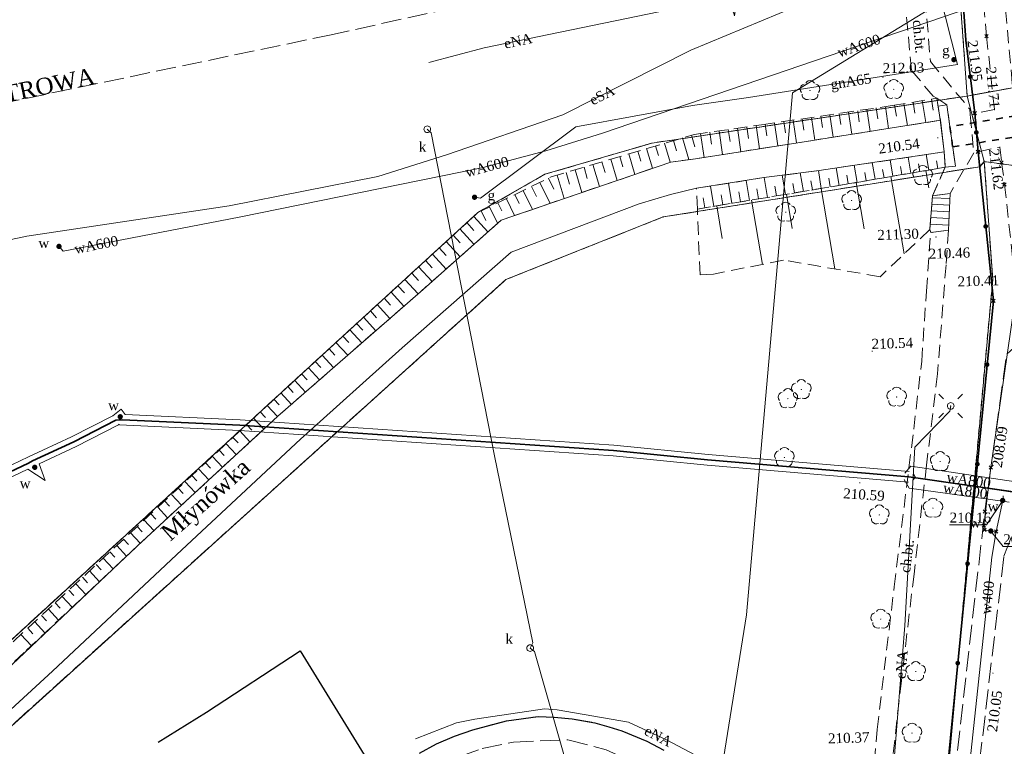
# Model space of a CAD drawing. Extents: x 7414218 to 7427513, y 5544630 to 5555035.
# Tile 16 of 46: x 7419374 to 7419448, y 5549587 to 5549642. Entities that reach past the tile are written whole.
import ezdxf
from ezdxf.enums import TextEntityAlignment as Align

# ---------------------------------------------------------------- set-up
doc = ezdxf.new("R2010")
doc.units = 0
for name, pattern in [('PRZER1-1', [1, 0.5, -0.5]), ('PRZER2-1', [1.5, 1, -0.5]), ('PRZER3-1', [2, 1.5, -0.5])]:
    doc.linetypes.add(name, pattern=pattern)
doc.layers.get('0').update_dxf_attribs({"linetype": 'CONTINUOUS'})
for name, color, linetype, lineweight in [('EGDE', 7, 'CONTINUOUS', 18), ('EGPG', 7, 'CONTINUOUS', 18), ('GOSRBG', 7, 'CONTINUOUS', 18), ('GUPPRZ_O', 7, 'CONTINUOUS', 18), ('OTKC', 7, 'CONTINUOUS', 18), ('OTKC_O', 7, 'CONTINUOUS', 18), ('OTKJ', 7, 'CONTINUOUS', 18), ('OTKK', 7, 'CONTINUOUS', 25), ('OTKS', 7, 'CONTINUOUS', 18), ('OTKZ', 7, 'CONTINUOUS', 35), ('OTOO', 7, 'CONTINUOUS', 35), ('OTRK', 7, 'CONTINUOUS', 18), ('OTRS', 7, 'CONTINUOUS', 13), ('OTRS_O', 7, 'CONTINUOUS', 13), ('SUEO', 7, 'CONTINUOUS', 18), ('SULO', 7, 'CONTINUOUS', 35)]:
    doc.layers.add(name, color=color, linetype=linetype, lineweight=lineweight)
for name, color, linetype, lineweight, true_color in [('EGKK', 7, 'CONTINUOUS', 18, 0x24bc24), ('EGUG', 7, 'CONTINUOUS', 18, 0x008000), ('GELULI', 7, 'CONTINUOUS', 18, 0xfeffff), ('GELULI_O', 7, 'CONTINUOUS', 18, 0xfeffff), ('GSPPRB', 7, 'CONTINUOUS', 18, 0x80ffff), ('OTWP', 7, 'CONTINUOUS', 18, 0x59d9ff), ('OTWP_O', 7, 'CONTINUOUS', 18, 0x59d9ff), ('OTZL', 7, 'CONTINUOUS', 18, 0x008000), ('SUEP', 1, 'CONTINUOUS', 18, 0xff0000), ('SUEP_O', 1, 'CONTINUOUS', 18, 0xff0000), ('SUGP', 7, 'CONTINUOUS', 18, 0xbfbf00), ('SUGP_O', 7, 'CONTINUOUS', 18, 0xbfbf00), ('SUGU', 7, 'CONTINUOUS', 18, 0xbfbf00), ('SUGU_O', 7, 'CONTINUOUS', 18, 0xbfbf00), ('SUGW', 7, 'CONTINUOUS', 18, 0xbfbf00), ('SUGW_O', 7, 'CONTINUOUS', 18, 0xbfbf00), ('SUKP', 7, 'CONTINUOUS', 18, 0x803300), ('SUKS', 7, 'CONTINUOUS', 18, 0x803300), ('SUKS_O', 7, 'CONTINUOUS', 18, 0x803300), ('SUWP', 5, 'CONTINUOUS', 18, 0x0000ff), ('SUWP_O', 5, 'CONTINUOUS', 18, 0x0000ff), ('SUWW', 5, 'CONTINUOUS', 18, 0x0000ff), ('SUWW_O', 5, 'CONTINUOUS', 18, 0x0000ff)]:
    doc.layers.add(name, color=color, linetype=linetype, lineweight=lineweight, true_color=true_color)
doc.styles.add('Times New Roman', font='times.ttf')

# ---------------------------------------------------------------- blocks, each defined once
blk = doc.blocks.new('GSPWPS1')
blk.add_hatch(color=0).paths.add_polyline_path([(-0.045, 0), (-0.043467, -0.011647), (-0.038971, -0.0225), (-0.03182, -0.03182), (-0.0225, -0.038971), (-0.011647, -0.043467), (0, -0.045), (0.011647, -0.043467), (0.0225, -0.038971), (0.03182, -0.03182), (0.038971, -0.0225), (0.043467, -0.011647), (0.045, 0), (0.043467, 0.011647), (0.038971, 0.0225), (0.03182, 0.03182), (0.0225, 0.038971), (0.011647, 0.043467), (0, 0.045), (-0.011647, 0.043467), (-0.0225, 0.038971), (-0.03182, 0.03182), (-0.038971, 0.0225), (-0.043467, 0.011647)])
blk = doc.blocks.new('GSPRDL1')
blk.add_hatch(color=0).paths.add_polyline_path([(0, -0.045), (0.013906, -0.042798), (0.02645, -0.036406), (0.036406, -0.02645), (0.042798, -0.013906), (0.045, 0), (0.042798, 0.013906), (0.036406, 0.02645), (0.02645, 0.036406), (0.013906, 0.042798), (0, 0.045), (-0.013906, 0.042798), (-0.02645, 0.036406), (-0.036406, 0.02645), (-0.042798, 0.013906), (-0.045, 0), (-0.042798, -0.013906), (-0.036406, -0.02645), (-0.02645, -0.036406), (-0.013906, -0.042798)])
at = {"color": 0}
for points in [[(-0.324277, 0.563333), (-0.240553, 0.662679), (-0.127956, 0.727494), (0, 0.75), (0.127956, 0.727494), (0.240553, 0.662679), (0.324277, 0.563333)], [(-0.635969, -0.134326), (-0.70458, -0.024001), (-0.731429, 0.103115), (-0.713292, 0.231763), (-0.652348, 0.346501), (-0.55591, 0.433559), (-0.435555, 0.482485)], [(0.435555, 0.482485), (0.55591, 0.433559), (0.652348, 0.346501), (0.713292, 0.231763), (0.731429, 0.103115), (0.70458, -0.024001), (0.635969, -0.134326)], [(-0.068773, -0.646351), (-0.194901, -0.677512), (-0.324092, -0.663766), (-0.440839, -0.606763), (-0.531129, -0.513345), (-0.584125, -0.394725), (-0.593465, -0.265141)], [(0.593465, -0.265141), (0.584125, -0.394725), (0.531129, -0.513345), (0.440839, -0.606763), (0.324092, -0.663766), (0.194901, -0.677512), (0.068773, -0.646351)]]:
    blk.add_lwpolyline(points, dxfattribs=at)
blk = doc.blocks.new('GUPKSD1_1')
at = {"color": 0}
blk.add_lwpolyline([(0, 0.25), (0.064705, 0.241481), (0.125, 0.216506), (0.176777, 0.176777), (0.216506, 0.125), (0.241481, 0.064705), (0.25, 0), (0.241481, -0.064705), (0.216506, -0.125), (0.176777, -0.176777), (0.125, -0.216506), (0.064705, -0.241481), (0, -0.25), (-0.064705, -0.241481), (-0.125, -0.216506), (-0.176777, -0.176777), (-0.216506, -0.125), (-0.241481, -0.064705), (-0.25, 0), (-0.241481, 0.064705), (-0.216506, 0.125), (-0.176777, 0.176777), (-0.125, 0.216506), (-0.064705, 0.241481)], close=True, dxfattribs=at)
blk = doc.blocks.new('GUPWZA1')
blk.add_hatch(color=0).paths.add_polyline_path([(-0.2, 0), (-0.193185, -0.051764), (-0.173205, -0.1), (-0.141421, -0.141421), (-0.1, -0.173205), (-0.051764, -0.193185), (0, -0.2), (0.051764, -0.193185), (0.1, -0.173205), (0.141421, -0.141421), (0.173205, -0.1), (0.193185, -0.051764), (0.2, 0), (0.193185, 0.051764), (0.173205, 0.1), (0.141421, 0.141421), (0.1, 0.173205), (0.051764, 0.193185), (0, 0.2), (-0.051764, 0.193185), (-0.1, 0.173205), (-0.141421, 0.141421), (-0.173205, 0.1), (-0.193185, 0.051764)])
blk = doc.blocks.new('GUPELA2')
blk.add_hatch(color=0).paths.add_polyline_path([(-0.001087, 0.044987), (0.011881, 0.043403), (0.021281, 0.03965), (0.030065, 0.033482), (0.038133, 0.023893), (0.043117, 0.012881), (0.044986, 0.001113), (0.044323, -0.007777), (0.040557, -0.019497), (0.033417, -0.030138), (0.024849, -0.037517), (0.013788, -0.042836), (0.002013, -0.044955), (-0.00982, -0.043916), (-0.020466, -0.040077), (-0.029541, -0.033946), (-0.036867, -0.025804), (-0.04187, -0.01649), (-0.04461, -0.005909), (-0.044532, 0.006476), (-0.041285, 0.017903), (-0.034764, 0.028574), (-0.024479, 0.03776), (-0.013449, 0.042943)])
at = {"color": 0}
for points in [[(-0.883883, 0.883883), (-0.53033, 0.53033)], [(0.883883, 0.883883), (0.53033, 0.53033)], [(-0.883883, -0.883883), (-0.53033, -0.53033)], [(0.883883, -0.883883), (0.53033, -0.53033)]]:
    blk.add_lwpolyline(points, dxfattribs=at)
blk = doc.blocks.new('GUPELA1')
at = {"color": 0}
blk.add_lwpolyline([(0, 0.25), (0.064705, 0.241481), (0.125, 0.216506), (0.176777, 0.176777), (0.216506, 0.125), (0.241481, 0.064705), (0.25, 0), (0.241481, -0.064705), (0.216506, -0.125), (0.176777, -0.176777), (0.125, -0.216506), (0.064705, -0.241481), (0, -0.25), (-0.064705, -0.241481), (-0.125, -0.216506), (-0.176777, -0.176777), (-0.216506, -0.125), (-0.241481, -0.064705), (-0.25, 0), (-0.241481, 0.064705), (-0.216506, 0.125), (-0.176777, 0.176777), (-0.125, 0.216506), (-0.064705, 0.241481)], close=True, dxfattribs=at)
blk = doc.blocks.new('GUPGUT1')
blk.add_hatch(color=0).paths.add_polyline_path([(-0.2, 0), (-0.193185, -0.051764), (-0.173205, -0.1), (-0.141421, -0.141421), (-0.1, -0.173205), (-0.051764, -0.193185), (0, -0.2), (0.051764, -0.193185), (0.1, -0.173205), (0.141421, -0.141421), (0.173205, -0.1), (0.193185, -0.051764), (0.2, 0), (0.193185, 0.051764), (0.173205, 0.1), (0.141421, 0.141421), (0.1, 0.173205), (0.051764, 0.193185), (0, 0.2), (-0.051764, 0.193185), (-0.1, 0.173205), (-0.141421, 0.141421), (-0.173205, 0.1), (-0.193185, 0.051764)])
blk = doc.blocks.new('GUPGZA1')
blk.add_hatch(color=0).paths.add_polyline_path([(-0.2, 0), (-0.193185, -0.051764), (-0.173205, -0.1), (-0.141421, -0.141421), (-0.1, -0.173205), (-0.051764, -0.193185), (0, -0.2), (0.051764, -0.193185), (0.1, -0.173205), (0.141421, -0.141421), (0.173205, -0.1), (0.193185, -0.051764), (0.2, 0), (0.193185, 0.051764), (0.173205, 0.1), (0.141421, 0.141421), (0.1, 0.173205), (0.051764, 0.193185), (0, 0.2), (-0.051764, 0.193185), (-0.1, 0.173205), (-0.141421, 0.141421), (-0.173205, 0.1), (-0.193185, 0.051764)])
blk = doc.blocks.new('GEPPGD1_2')
blk.add_hatch(color=0).paths.add_polyline_path([(0, -0.045), (0.013906, -0.042798), (0.02645, -0.036406), (0.036406, -0.02645), (0.042798, -0.013906), (0.045, 0), (0.042798, 0.013906), (0.036406, 0.02645), (0.02645, 0.036406), (0.013906, 0.042798), (0, 0.045), (-0.013906, 0.042798), (-0.02645, 0.036406), (-0.036406, 0.02645), (-0.042798, 0.013906), (-0.045, 0), (-0.042798, -0.013906), (-0.036406, -0.02645), (-0.02645, -0.036406), (-0.013906, -0.042798)])
blk = doc.blocks.new('GSPPRB0')
at = {"color": 0, "lineweight": 18}
for points in [[(-0.12726, -0.12726), (0.12726, 0.12726)], [(-0.12726, 0.12726), (0.12726, -0.12726)]]:
    blk.add_lwpolyline(points, dxfattribs=at)
blk = doc.blocks.new('KOLO')
blk.add_hatch(color=0).paths.add_polyline_path([(-0.175, 0), (-0.169037, -0.045293), (-0.151554, -0.0875), (-0.123744, -0.123744), (-0.0875, -0.151554), (-0.045293, -0.169037), (0, -0.175), (0.045293, -0.169037), (0.0875, -0.151554), (0.123744, -0.123744), (0.151554, -0.0875), (0.169037, -0.045293), (0.175, 0), (0.169037, 0.045293), (0.151554, 0.0875), (0.123744, 0.123744), (0.0875, 0.151554), (0.045293, 0.169037), (0, 0.175), (-0.045293, 0.169037), (-0.0875, 0.151554), (-0.123744, 0.123744), (-0.151554, 0.0875), (-0.169037, 0.045293)])

msp = doc.modelspace()

# ---------------------------------------------------------------- linework, layer by layer
at = {"layer": 'EGDE', "linetype": 'Continuous', "lineweight": 18, "elevation": 10.22}
for points in [[(7419368.46, 5549590.89), (7419408.05, 5549627.17), (7419413.08, 5549630.04), (7419421.11, 5549632.38), (7419444.75, 5549635.91), (7419443.45, 5549653.88), (7419485.54, 5549661.95), (7419483.25, 5549673.82), (7419481.62, 5549674.82), (7419474.82, 5549679.23), (7419473.4, 5549680.01), (7419466.37, 5549681.95), (7419455.46, 5549684.86), (7419445.38, 5549687.55), (7419448.71, 5549709.7), (7419438.09, 5549711.85), (7419426.24, 5549714.17), (7419407.93, 5549717.66), (7419422.79, 5549831.55)], [(7419691.9, 5549667.65), (7419649.26, 5549659.54), (7419641.05, 5549657.97), (7419630.6, 5549656.65), (7419619.81, 5549655.03), (7419609.66, 5549653.24), (7419589.07, 5549649.42), (7419557.7, 5549643.96), (7419540.13, 5549643.06), (7419523.27, 5549643.29), (7419509.38, 5549641.39), (7419462.29, 5549628.43), (7419462.45, 5549628.77), (7419446.03, 5549630.99), (7419446.66, 5549622.15), (7419432.87, 5549470.11), (7419428.25, 5549466.49), (7419384.74, 5549466.49), (7419372.42, 5549466.59)], [(7419575.48, 5549664.19), (7419564.39, 5549662.19), (7419563.19, 5549661.96), (7419553.44, 5549661.25), (7419525.33, 5549656.97), (7419518.53, 5549654.85), (7419502.4, 5549649.81), (7419472.27, 5549640.92), (7419444.75, 5549635.91), (7419446.03, 5549630.99), (7419462.45, 5549628.77), (7419462.29, 5549628.43), (7419509.38, 5549641.39), (7419528.76, 5549648.51), (7419538.53, 5549652.48), (7419556.13, 5549655.93), (7419588.38, 5549660.2)], [(7419371.74, 5549587.46), (7419410.15, 5549622.14), (7419421.94, 5549626.84), (7419445.69, 5549630.61), (7419446.03, 5549630.99), (7419444.75, 5549635.91), (7419421.11, 5549632.38), (7419413.08, 5549630.04), (7419408.05, 5549627.17), (7419368.46, 5549590.89)], [(7419372.42, 5549466.59), (7419384.74, 5549466.49), (7419428.25, 5549466.49), (7419432.87, 5549470.11), (7419446.66, 5549622.15), (7419446.03, 5549630.99), (7419445.69, 5549630.61), (7419421.94, 5549626.84), (7419410.15, 5549622.14), (7419371.74, 5549587.46)]]:
    msp.add_lwpolyline(points, dxfattribs=at)
msp.add_lwpolyline([(7419485.54, 5549661.95), (7419443.45, 5549653.88), (7419444.75, 5549635.91), (7419472.27, 5549640.92), (7419502.4, 5549649.81), (7419518.53, 5549654.85), (7419505.87, 5549656.71), (7419492.2, 5549663.53)], close=True, dxfattribs=at)
at = {"layer": 'EGKK', "linetype": 'PRZER3-1', "lineweight": 18, "elevation": 10.06}
for points in [[(7419575.48, 5549664.19), (7419564.39, 5549662.19), (7419563.19, 5549661.96), (7419553.44, 5549661.25), (7419525.33, 5549656.97), (7419518.53, 5549654.85), (7419502.4, 5549649.81), (7419472.27, 5549640.92), (7419444.75, 5549635.91), (7419421.11, 5549632.38), (7419413.08, 5549630.04), (7419408.05, 5549627.17), (7419368.46, 5549590.89)], [(7419371.74, 5549587.46), (7419410.15, 5549622.14), (7419421.94, 5549626.84), (7419445.69, 5549630.61), (7419446.03, 5549630.99), (7419462.45, 5549628.77), (7419462.29, 5549628.43), (7419509.38, 5549641.39), (7419528.76, 5549648.51), (7419538.53, 5549652.48), (7419556.13, 5549655.93), (7419588.38, 5549660.2)]]:
    msp.add_lwpolyline(points, dxfattribs=at)
at = {"layer": 'EGUG', "linetype": 'PRZER1-1', "lineweight": 18, "elevation": 10.08}
for points in [[(7419368.46, 5549590.89), (7419408.05, 5549627.17), (7419413.08, 5549630.04), (7419421.11, 5549632.38), (7419444.75, 5549635.91), (7419443.92, 5549647.37), (7419418.25, 5549642.29), (7419416.59, 5549649.35), (7419411.89, 5549673.12), (7419405.59, 5549686.88), (7419404.23, 5549686.64), (7419402.29, 5549696.24), (7419398.86, 5549706.79), (7419407.08, 5549709.09), (7419407.93, 5549717.66), (7419415.95, 5549779.09)], [(7419691.9, 5549667.65), (7419649.26, 5549659.54), (7419641.05, 5549657.97), (7419630.6, 5549656.65), (7419619.81, 5549655.03), (7419609.66, 5549653.24), (7419589.07, 5549649.42), (7419557.7, 5549643.96), (7419540.13, 5549643.06), (7419523.27, 5549643.29), (7419509.38, 5549641.39), (7419462.29, 5549628.43), (7419462.45, 5549628.77), (7419446.03, 5549630.99), (7419446.66, 5549622.15), (7419432.87, 5549470.11), (7419428.25, 5549466.49), (7419384.74, 5549466.49), (7419372.42, 5549466.59)], [(7419371.74, 5549587.46), (7419410.15, 5549622.14), (7419421.94, 5549626.84), (7419445.69, 5549630.61), (7419446.03, 5549630.99), (7419444.75, 5549635.91), (7419421.11, 5549632.38), (7419413.08, 5549630.04), (7419408.05, 5549627.17), (7419368.46, 5549590.89)], [(7419372.42, 5549466.59), (7419384.74, 5549466.49), (7419428.25, 5549466.49), (7419432.87, 5549470.11), (7419446.66, 5549622.15), (7419446.03, 5549630.99), (7419445.69, 5549630.61), (7419421.94, 5549626.84), (7419410.15, 5549622.14), (7419371.74, 5549587.46)]]:
    msp.add_lwpolyline(points, dxfattribs=at)
for points in [[(7419587.56, 5549665.21), (7419575.48, 5549664.19), (7419564.39, 5549662.19), (7419563.19, 5549661.96), (7419553.44, 5549661.25), (7419525.33, 5549656.97), (7419518.53, 5549654.85), (7419502.4, 5549649.81), (7419472.27, 5549640.92), (7419444.75, 5549635.91), (7419446.03, 5549630.99), (7419462.45, 5549628.77), (7419462.29, 5549628.43), (7419509.38, 5549641.39), (7419528.76, 5549648.51), (7419538.53, 5549652.48), (7419556.13, 5549655.93), (7419588.38, 5549660.2)], [(7419502.4, 5549649.81), (7419518.53, 5549654.85), (7419505.87, 5549656.71), (7419492.2, 5549663.53), (7419485.54, 5549661.95), (7419443.45, 5549653.88), (7419443.92, 5549647.37), (7419444.75, 5549635.91), (7419472.27, 5549640.92)]]:
    msp.add_lwpolyline(points, close=True, dxfattribs=at)
at = {"layer": 'GELULI', "linetype": 'PRZER3-1', "lineweight": 18, "elevation": 9.97}
for points in [[(7419191.83, 5549597.86), (7419227.51, 5549604.5), (7419236.51, 5549606.21), (7419266.71, 5549612.67), (7419285.91, 5549616.73), (7419342.82, 5549629.2), (7419396.93, 5549640.48), (7419420.12, 5549645.6), (7419443.26, 5549649.26), (7419491.1, 5549658.81), (7419573.08, 5549674.07), (7419586.74, 5549676.61), (7419595.56, 5549678.05), (7419603.85, 5549679.58), (7419642.24, 5549682.49), (7419682.46, 5549681.4), (7419701.55, 5549681.61), (7419707.82, 5549682.12), (7419711.97, 5549682.6), (7419717.23, 5549683.96), (7419737.16, 5549689.09), (7419817.2, 5549713.1), (7419833.72, 5549718.92), (7419847.85, 5549724.55)], [(7419438.62, 5549512.6), (7419443.29, 5549563.89), (7419445.68, 5549585.94), (7419447.5, 5549601.39), (7419450.76, 5549609.57), (7419452.11, 5549612.28), (7419453.38, 5549614.31), (7419455.39, 5549616.63), (7419458.18, 5549619.01), (7419461.51, 5549621.8), (7419471.6, 5549627.81), (7419482.58, 5549632.35), (7419497.87, 5549636.24), (7419510.04, 5549638.43), (7419559.28, 5549645.93), (7419579.5, 5549650.65), (7419586.5, 5549653.62), (7419594.02, 5549659.08), (7419593.81, 5549664.11), (7419595.56, 5549678.05)], [(7419320.74, 5549533.55), (7419324.26, 5549533.11), (7419325.79, 5549533.22), (7419327.34, 5549533.8), (7419329.47, 5549534.94), (7419340.02, 5549541.74), (7419351.24, 5549549.1), (7419374.81, 5549565.84), (7419404.81, 5549585.69), (7419408.37, 5549586.97), (7419410.72, 5549587.45), (7419414.81, 5549587.62), (7419417.68, 5549586.87), (7419419.73, 5549585.9), (7419421.75, 5549584.76), (7419423.94, 5549583.66), (7419426.43, 5549580.92), (7419428.02, 5549578.66), (7419430.09, 5549575.97), (7419431.66, 5549572.43), (7419431.96, 5549565.71), (7419429.18, 5549513.14)]]:
    msp.add_lwpolyline(points, dxfattribs=at)
at = {"layer": 'GOSRBG', "linetype": 'Continuous', "lineweight": 18, "elevation": 10.04}
msp.add_lwpolyline([(7419615.774, 5549580.427), (7419627.462, 5549681.489), (7419471.968, 5549660.82), (7419431.639, 5549636.152), (7419428.19, 5549596.998), (7419413.018, 5549502.167), (7419456.743, 5549498.498), (7419481.58, 5549497.212), (7419522.704, 5549494.583), (7419537.085, 5549494.391), (7419547.298, 5549493.821), (7419605.188, 5549491.067)], close=True, dxfattribs=at)
at = {"layer": 'GUPPRZ_O', "linetype": 'Continuous', "lineweight": 13, "elevation": 10.8, "flags": 128}
for points in [[(7419447.41, 5549605.57), (7419446.19, 5549603.737), (7419443.43, 5549603.737)], [(7419446.52, 5549603.28), (7419447.45, 5549602.118), (7419450.21, 5549602.118)]]:
    msp.add_lwpolyline(points, dxfattribs=at)
at = {"layer": 'OTKC', "linetype": 'PRZER2-1', "lineweight": 18, "elevation": 10.18}
for points in [[(7419447.06, 5549647.71), (7419445.53, 5549647.31), (7419446.2, 5549640.4), (7419446.79, 5549634.89), (7419445.31, 5549634.62), (7419445.56, 5549631.73), (7419447.2, 5549632.08), (7419447.33, 5549630.93), (7419447.55, 5549629.28), (7419448.32, 5549622.24), (7419449.97, 5549622.64), (7419449.11, 5549629.37), (7419448.85, 5549631.15), (7419448.73, 5549632.38), (7419448.646, 5549632.899), (7419448.399, 5549634.423), (7419448.3, 5549635.03), (7419448.13, 5549636.88), (7419447.69, 5549641.65)], [(7419439.85, 5549645.87), (7419441.36, 5549646.19), (7419441.99, 5549638.5), (7419444.94, 5549634.93), (7419444.97, 5549634.53), (7419445.24, 5549631.64), (7419443.46, 5549628.61), (7419442.14, 5549628.43), (7419443.1, 5549630.57), (7419443.86, 5549630.66), (7419443.66, 5549632.09), (7419443.45, 5549633.62), (7419443.22, 5549635.26), (7419442.46, 5549635.74), (7419442.2, 5549635.89), (7419440.56, 5549637.85)], [(7419442.52, 5549615.07), (7419441.7, 5549608.23), (7419440.76, 5549600.05), (7419439.81, 5549592.05), (7419438.83, 5549583.27), (7419437.86, 5549575.77), (7419434.19, 5549568.72), (7419434.08, 5549570.21), (7419433.97, 5549570.71), (7419436.74, 5549576.07), (7419437.67, 5549584.47), (7419438, 5549588.39), (7419439.27, 5549599.09), (7419440.74, 5549610.93), (7419441.34, 5549616.02), (7419441.69, 5549621.27), (7419442.01, 5549625.68), (7419443.34, 5549625.85), (7419443.16, 5549623.24)]]:
    msp.add_lwpolyline(points, close=True, dxfattribs=at)
at = {"layer": 'OTKJ', "linetype": 'PRZER3-1', "lineweight": 18, "elevation": 10.18}
for points in [[(7419438.765, 5549533.504), (7419443.347, 5549580.846), (7419446.068, 5549604.754), (7419447.709, 5549616.555), (7419449.694, 5549618.339), (7419454.096, 5549622.297), (7419459.98, 5549626.145), (7419463.66, 5549627.23), (7419467.128, 5549628.261), (7419469.96, 5549629.58), (7419473.23, 5549631.18), (7419474.54, 5549631.82), (7419487.43, 5549635.68), (7419488.3, 5549632.49), (7419474.36, 5549629.14), (7419468.61, 5549624.63), (7419459.719, 5549617.954), (7419453.072, 5549611.255), (7419449.891, 5549604.245)], [(7419403.67, 5549586.62), (7419404.95, 5549587.32), (7419406.29, 5549587.89), (7419407.67, 5549588.37), (7419410.2, 5549589.05), (7419412.58, 5549589.36), (7419413.77, 5549589.31), (7419415.13, 5549589.2), (7419416.82, 5549588.9), (7419417.88, 5549588.6), (7419418.84, 5549588.28), (7419420.72, 5549587.51), (7419422.01, 5549586.85)]]:
    msp.add_lwpolyline(points, dxfattribs=at)
at = {"layer": 'OTKK', "linetype": 'Continuous', "lineweight": 25, "elevation": 10.18}
for points in [[(7419384.07, 5549587.45), (7419387.69, 5549589.68), (7419394.72, 5549594.29), (7419400.72, 5549584.54)], [(7419403.67, 5549586.62), (7419404.95, 5549587.32), (7419406.29, 5549587.89), (7419407.67, 5549588.37), (7419410.2, 5549589.05), (7419412.58, 5549589.36), (7419413.77, 5549589.31), (7419415.13, 5549589.2), (7419416.82, 5549588.9), (7419417.88, 5549588.6), (7419418.84, 5549588.28), (7419420.72, 5549587.51), (7419422.01, 5549586.85)]]:
    msp.add_lwpolyline(points, dxfattribs=at)
at = {"layer": 'OTKS', "linetype": 'Continuous', "lineweight": 18, "elevation": 10.18}
msp.add_lwpolyline([(7419442.01, 5549625.68), (7419441.94, 5549625.89), (7419442.14, 5549628.43), (7419443.46, 5549628.61), (7419443.34, 5549625.85)], close=True, dxfattribs=at)
for points in [[(7419442.129, 5549628.286), (7419443.443, 5549628.229)], [(7419442.05, 5549627.289), (7419443.4, 5549627.23)], [(7419442.089, 5549627.787), (7419443.422, 5549627.73)], [(7419442.011, 5549626.79), (7419443.378, 5549626.73)], [(7419441.972, 5549626.291), (7419443.357, 5549626.231)]]:
    msp.add_lwpolyline(points, dxfattribs=at)
at = {"layer": 'OTKZ', "linetype": 'PRZER1-1', "lineweight": 35, "elevation": 10.18}
msp.add_lwpolyline([(7419443.45, 5549633.62), (7419443.66, 5549632.09), (7419448.646, 5549632.899), (7419448.399, 5549634.423)], close=True, dxfattribs=at)
at = {"layer": 'OTOO', "linetype": 'Continuous', "lineweight": 35, "elevation": 10.18}
msp.add_lwpolyline([(7419444.05, 5549647.927), (7419444.14, 5549647.1), (7419444.16, 5549646.85), (7419444.64, 5549640.1), (7419445.31, 5549634.62), (7419445.56, 5549631.73), (7419446.709, 5549620.537), (7419439.169, 5549543.807), (7419438.208, 5549533.587), (7419436.896, 5549520.462), (7419436.501, 5549516.719)], dxfattribs=at)
at = {"layer": 'OTOO', "linetype": 'Continuous', "lineweight": 18, "elevation": 10.18}
msp.add_lwpolyline([(7419443.86, 5549630.66), (7419443.1, 5549630.57), (7419443.01, 5549631.72), (7419442.73, 5549634.13), (7419442.56, 5549635.14), (7419443.22, 5549635.26), (7419443.45, 5549633.62)], close=True, dxfattribs=at)
at = {"layer": 'OTRK', "linetype": 'PRZER2-1', "lineweight": 18, "elevation": 10.06}
for points in [[(7419442.46, 5549635.74), (7419442.74, 5549634.09), (7419431.57, 5549632.33), (7419424.36, 5549631.2), (7419422.52, 5549630.96), (7419409.79, 5549626.59), (7419403.75, 5549621.23), (7419393.05, 5549611.89), (7419382.55, 5549602.19), (7419374.03, 5549594.17), (7419370.74, 5549591.03), (7419369.9, 5549591.92), (7419376.37, 5549597.91), (7419392.36, 5549612.8), (7419408.05, 5549627.17), (7419413.54, 5549629.84), (7419424.28, 5549633.03), (7419429.31, 5549633.75), (7419439.11, 5549635.19)], [(7419424.51, 5549627.43), (7419424.45, 5549628.99), (7419429.5, 5549629.79), (7419433.65, 5549630.32), (7419443.01, 5549631.72), (7419443.1, 5549630.57), (7419435.53, 5549629.27)], [(7419443.1, 5549630.57), (7419442.14, 5549628.43), (7419441.94, 5549625.89), (7419438.21, 5549622.36), (7419430.96, 5549623.6), (7419425.71, 5549622.55), (7419424.71, 5549622.51), (7419424.51, 5549627.43), (7419435.53, 5549629.27)]]:
    msp.add_lwpolyline(points, close=True, dxfattribs=at)
at = {"layer": 'OTRK', "linetype": 'Continuous', "lineweight": 18, "elevation": 10.06}
for points in [[(7419440.689, 5549635.449), (7419440.824, 5549634.629)], [(7419441.65, 5549633.918), (7419441.38, 5549635.563)], [(7419442.071, 5549635.676), (7419442.206, 5549634.852)], [(7419436.088, 5549633.042), (7419435.843, 5549634.71)], [(7419436.536, 5549634.812), (7419436.658, 5549633.981)], [(7419437.471, 5549633.26), (7419437.228, 5549634.914)], [(7419437.921, 5549635.015), (7419438.042, 5549634.192)], [(7419438.855, 5549633.478), (7419438.614, 5549635.117)], [(7419439.307, 5549635.222), (7419439.441, 5549634.407)], [(7419440.266, 5549633.7), (7419439.998, 5549635.336)], [(7419430.553, 5549632.171), (7419430.299, 5549633.895)], [(7419430.992, 5549633.997), (7419431.118, 5549633.138)], [(7419431.937, 5549632.388), (7419431.685, 5549634.099)], [(7419432.378, 5549634.201), (7419432.503, 5549633.349)], [(7419433.32, 5549632.606), (7419433.071, 5549634.303)], [(7419433.764, 5549634.404), (7419433.888, 5549633.56)], [(7419434.704, 5549632.824), (7419434.457, 5549634.506)], [(7419435.15, 5549634.608), (7419435.273, 5549633.77)], [(7419425.447, 5549633.197), (7419425.575, 5549632.304)], [(7419426.394, 5549631.519), (7419426.14, 5549633.296)], [(7419426.833, 5549633.395), (7419426.96, 5549632.511)], [(7419427.778, 5549631.736), (7419427.527, 5549633.495)], [(7419428.22, 5549633.594), (7419428.345, 5549632.719)], [(7419429.162, 5549631.953), (7419428.913, 5549633.693)], [(7419429.606, 5549633.794), (7419429.734, 5549632.928)], [(7419422.724, 5549632.568), (7419422.951, 5549631.807)], [(7419423.88, 5549631.137), (7419423.396, 5549632.767)], [(7419424.067, 5549632.967), (7419424.324, 5549632.101)], [(7419425.011, 5549631.302), (7419424.753, 5549633.098)], [(7419420.039, 5549631.77), (7419420.263, 5549631.016)], [(7419421.15, 5549630.49), (7419420.71, 5549631.97)], [(7419421.382, 5549632.169), (7419421.597, 5549631.443)], [(7419422.476, 5549630.945), (7419422.053, 5549632.369)], [(7419417.353, 5549630.973), (7419417.594, 5549630.162)], [(7419418.498, 5549629.579), (7419418.025, 5549631.172)], [(7419418.696, 5549631.372), (7419418.929, 5549630.589)], [(7419419.824, 5549630.034), (7419419.368, 5549631.571)], [(7419438.973, 5549631.116), (7419439.182, 5549629.897)], [(7419440.321, 5549631.318), (7419440.525, 5549630.128)], [(7419441.669, 5549631.519), (7419441.868, 5549630.358)], [(7419442.54, 5549630.474), (7419442.441, 5549631.047)], [(7419415.846, 5549628.669), (7419415.339, 5549630.374)], [(7419416.011, 5549630.574), (7419416.26, 5549629.735)], [(7419417.172, 5549629.124), (7419416.682, 5549630.773)], [(7419433.586, 5549630.312), (7419433.808, 5549628.982)], [(7419434.934, 5549630.512), (7419435.152, 5549629.207)], [(7419436.276, 5549630.713), (7419436.496, 5549629.436)], [(7419437.625, 5549630.914), (7419437.839, 5549629.666)], [(7419438.51, 5549629.782), (7419438.405, 5549630.399)], [(7419439.854, 5549630.012), (7419439.75, 5549630.615)], [(7419441.197, 5549630.243), (7419441.096, 5549630.831)], [(7419441.643, 5549630.32), (7419441.864, 5549629.03)], [(7419413.339, 5549629.742), (7419413.742, 5549628.913)], [(7419414.52, 5549628.214), (7419413.997, 5549629.976)], [(7419414.668, 5549630.175), (7419414.925, 5549629.308)], [(7419428.181, 5549629.581), (7419428.431, 5549628.085)], [(7419429.527, 5549629.794), (7419429.775, 5549628.309)], [(7419430.88, 5549629.966), (7419431.12, 5549628.534)], [(7419432.233, 5549630.139), (7419432.464, 5549628.758)], [(7419433.136, 5549628.87), (7419433.023, 5549629.548)], [(7419434.48, 5549629.095), (7419434.37, 5549629.753)], [(7419435.824, 5549629.321), (7419435.713, 5549629.966)], [(7419437.167, 5549629.551), (7419437.059, 5549630.182)], [(7419440.026, 5549624.079), (7419439.032, 5549629.871)], [(7419412.142, 5549627.398), (7419411.449, 5549628.823)], [(7419412.079, 5549629.129), (7419412.444, 5549628.378)], [(7419413.477, 5549627.856), (7419412.709, 5549629.436)], [(7419425.489, 5549629.155), (7419425.743, 5549627.636)], [(7419426.835, 5549629.368), (7419427.087, 5549627.86)], [(7419427.759, 5549627.972), (7419427.634, 5549628.723)], [(7419429.103, 5549628.197), (7419428.979, 5549628.942)], [(7419430.447, 5549628.421), (7419430.326, 5549629.151)], [(7419431.792, 5549628.646), (7419431.674, 5549629.349)], [(7419434.817, 5549622.94), (7419433.808, 5549628.982)], [(7419436.42, 5549629.423), (7419437.018, 5549625.942)], [(7419410.808, 5549626.939), (7419410.189, 5549628.21)], [(7419410.819, 5549628.517), (7419411.147, 5549627.843)], [(7419425.071, 5549627.524), (7419424.943, 5549628.286)], [(7419426.415, 5549627.748), (7419426.288, 5549628.505)], [(7419429.387, 5549623.285), (7419428.582, 5549628.11)], [(7419431.195, 5549628.546), (7419431.623, 5549625.98)], [(7419408.3, 5549627.292), (7419408.644, 5549626.585)], [(7419409.532, 5549626.361), (7419408.93, 5549627.598)], [(7419409.56, 5549627.904), (7419409.85, 5549627.307)], [(7419425.968, 5549627.673), (7419426.378, 5549625.22)], [(7419408.807, 5549625.718), (7419407.739, 5549626.885)], [(7419407.759, 5549624.788), (7419406.706, 5549625.939)], [(7419407.222, 5549626.412), (7419407.753, 5549625.832)], [(7419406.189, 5549625.466), (7419406.712, 5549624.894)], [(7419405.156, 5549624.52), (7419405.672, 5549623.956)], [(7419406.712, 5549623.858), (7419405.673, 5549624.993)], [(7419404.123, 5549623.574), (7419404.632, 5549623.018)], [(7419405.664, 5549622.928), (7419404.64, 5549624.047)], [(7419404.616, 5549621.999), (7419403.607, 5549623.101)], [(7419403.567, 5549621.07), (7419402.574, 5549622.154)], [(7419403.09, 5549622.628), (7419403.591, 5549622.081)], [(7419402.057, 5549621.681), (7419402.548, 5549621.145)], [(7419401.024, 5549620.735), (7419401.504, 5549620.212)], [(7419402.511, 5549620.149), (7419401.541, 5549621.208)], [(7419401.456, 5549619.227), (7419400.508, 5549620.262)], [(7419400.4, 5549618.306), (7419399.475, 5549619.316)], [(7419399.991, 5549619.789), (7419400.46, 5549619.278)], [(7419398.958, 5549618.843), (7419399.415, 5549618.344)], [(7419397.925, 5549617.897), (7419398.371, 5549617.411)], [(7419399.345, 5549617.385), (7419398.442, 5549618.37)], [(7419396.893, 5549616.951), (7419397.327, 5549616.477)], [(7419398.289, 5549616.463), (7419397.409, 5549617.424)], [(7419397.234, 5549615.542), (7419396.376, 5549616.478)], [(7419396.178, 5549614.62), (7419395.343, 5549615.532)], [(7419395.86, 5549616.005), (7419396.283, 5549615.543)], [(7419394.827, 5549615.059), (7419395.238, 5549614.609)], [(7419393.794, 5549614.113), (7419394.194, 5549613.676)], [(7419395.123, 5549613.699), (7419394.31, 5549614.586)], [(7419394.067, 5549612.778), (7419393.277, 5549613.64)], [(7419393.019, 5549611.862), (7419392.245, 5549612.693)], [(7419392.761, 5549613.167), (7419393.15, 5549612.742)], [(7419391.99, 5549610.911), (7419391.22, 5549611.738)], [(7419391.733, 5549612.216), (7419392.119, 5549611.801)], [(7419390.708, 5549611.261), (7419391.092, 5549610.849)], [(7419389.682, 5549610.307), (7419390.065, 5549609.896)], [(7419390.962, 5549609.961), (7419390.195, 5549610.784)], [(7419389.933, 5549609.01), (7419389.17, 5549609.829)], [(7419388.904, 5549608.06), (7419388.145, 5549608.875)], [(7419388.657, 5549609.352), (7419389.038, 5549608.944)], [(7419387.632, 5549608.397), (7419388.011, 5549607.991)], [(7419386.607, 5549607.443), (7419386.984, 5549607.038)], [(7419387.875, 5549607.109), (7419387.12, 5549607.92)], [(7419386.846, 5549606.159), (7419386.095, 5549606.966)], [(7419385.817, 5549605.208), (7419385.07, 5549606.011)], [(7419385.582, 5549606.488), (7419385.957, 5549606.086)], [(7419384.557, 5549605.534), (7419384.93, 5549605.133)], [(7419383.532, 5549604.579), (7419383.903, 5549604.181)], [(7419384.788, 5549604.258), (7419384.044, 5549605.057)], [(7419382.507, 5549603.625), (7419382.876, 5549603.228)], [(7419383.759, 5549603.307), (7419383.019, 5549604.102)], [(7419382.731, 5549602.357), (7419381.994, 5549603.147)], [(7419381.709, 5549601.398), (7419380.969, 5549602.193)], [(7419381.482, 5549602.67), (7419381.85, 5549602.274)], [(7419380.457, 5549601.716), (7419380.828, 5549601.317)], [(7419379.432, 5549600.761), (7419379.805, 5549600.36)], [(7419380.689, 5549600.438), (7419379.944, 5549601.238)], [(7419379.669, 5549599.478), (7419378.919, 5549600.284)], [(7419378.649, 5549598.518), (7419377.894, 5549599.329)], [(7419378.406, 5549599.806), (7419378.783, 5549599.402)], [(7419377.381, 5549598.852), (7419377.76, 5549598.445)], [(7419376.356, 5549597.897), (7419376.737, 5549597.487)], [(7419377.629, 5549597.558), (7419376.869, 5549598.375)], [(7419376.607, 5549596.596), (7419375.842, 5549597.422)], [(7419375.587, 5549595.636), (7419374.815, 5549596.47)], [(7419375.328, 5549596.946), (7419375.713, 5549596.531)], [(7419374.567, 5549594.675), (7419373.787, 5549595.518)], [(7419374.301, 5549595.994), (7419374.689, 5549595.575)]]:
    msp.add_lwpolyline(points, dxfattribs=at)
at = {"layer": 'OTWP', "linetype": 'Continuous', "lineweight": 18, "elevation": 10.06}
msp.add_lwpolyline([(7419370.74, 5549591.03), (7419382.55, 5549602.19), (7419393.05, 5549611.89), (7419403.75, 5549621.23), (7419409.79, 5549626.59), (7419422.52, 5549630.96), (7419424.36, 5549631.2), (7419431.57, 5549632.33), (7419442.74, 5549634.09), (7419443.01, 5549631.72), (7419433.65, 5549630.32), (7419429.5, 5549629.79), (7419424.45, 5549628.99), (7419422.51, 5549628.52), (7419420.16, 5549627.82), (7419410.56, 5549624.19), (7419402.37, 5549617.01), (7419394.75, 5549610.18), (7419385.86, 5549601.87), (7419376.14, 5549592.77), (7419372.39, 5549589.31)], dxfattribs=at)
at = {"layer": 'SUEP', "linetype": 'Continuous', "lineweight": 18, "elevation": 10.14}
for points in [[(7419316.42, 5549612.34), (7419316.3, 5549612.49), (7419315.56, 5549614.7), (7419321.9, 5549615.65), (7419327.33, 5549616.65), (7419337.55, 5549618.39), (7419366.45, 5549623.74), (7419374.22, 5549625.4), (7419389.41, 5549627.67), (7419400.56, 5549629.87), (7419405.7, 5549631.49), (7419414.42, 5549634.49), (7419424.03, 5549639.34), (7419431.97, 5549642.64), (7419435.94, 5549643.32), (7419471.74, 5549650.65), (7419497.49, 5549655.25)], [(7419404.38, 5549638.42), (7419408.52, 5549639.52), (7419423.19, 5549642.56), (7419426.47, 5549643.12), (7419427.22, 5549642.21), (7419427.29, 5549641.93), (7419427.35, 5549642.27), (7419428.27, 5549643.39), (7419442.53, 5549645.81), (7419455.66, 5549648.14), (7419456, 5549648.56)], [(7419434.32, 5549573.68), (7419434.53, 5549573.52), (7419437.46, 5549574.44), (7419438.73, 5549576.91), (7419439.19, 5549585.19), (7419440.06, 5549596.2), (7419440.81, 5549609.57), (7419443.45, 5549612.26), (7419443.51, 5549612.66)], [(7419434.32, 5549573.68), (7419430.43, 5549580.56), (7419426.69, 5549584.89), (7419426.23, 5549585.15), (7419425.13, 5549586.07), (7419422.24, 5549587.58), (7419419.34, 5549588.93), (7419413.99, 5549589.87), (7419413.06, 5549589.94), (7419407.82, 5549589.16), (7419406.44, 5549588.88), (7419403.37, 5549587.68)]]:
    msp.add_lwpolyline(points, dxfattribs=at)
at = {"layer": 'SUGP', "linetype": 'Continuous', "lineweight": 18, "elevation": 10.14}
msp.add_lwpolyline([(7419407.8, 5549628.32), (7419408.24, 5549628.26), (7419415.41, 5549633.59), (7419424.15, 5549635.21), (7419428.34, 5549635.79), (7419444.03, 5549638.28), (7419441.76, 5549647.18), (7419441.83, 5549653.94), (7419441.16, 5549659.27), (7419440.48, 5549662.43), (7419438.75, 5549669.58), (7419441.09, 5549671.41), (7419438.38, 5549682.42), (7419432.86, 5549680.53), (7419433.08, 5549679.22)], dxfattribs=at)
at = {"layer": 'SUKP', "linetype": 'Continuous', "lineweight": 18, "elevation": 10.14}
msp.add_lwpolyline([(7419404.26, 5549633.42), (7419404.54, 5549633.15), (7419409.29, 5549608.93), (7419412.18, 5549594.9), (7419411.97, 5549594.5), (7419412.31, 5549594.24), (7419422.22, 5549559.35), (7419421.95, 5549558.95), (7419422.51, 5549558.85), (7419422.11, 5549549.88), (7419421.33, 5549537.6), (7419420.89, 5549534.39), (7419420.56, 5549529.92), (7419418.78, 5549498.12), (7419418.64, 5549497.95)], dxfattribs=at)
at = {"layer": 'SULO', "linetype": 'Continuous', "lineweight": 35, "elevation": 10.12}
msp.add_lwpolyline([(7419371.95, 5549607.25), (7419374.34, 5549608.38), (7419374.65, 5549608.54), (7419377.75, 5549609.98), (7419380.89, 5549611.59), (7419381.39, 5549611.63), (7419390.21, 5549611.23), (7419418.22, 5549609.32), (7419425.28, 5549608.61), (7419440.37, 5549607.35), (7419450.47, 5549605.9), (7419462.07, 5549603.69), (7419474.48, 5549602.45), (7419519.42, 5549597.21), (7419544.93, 5549594.06), (7419580.78, 5549589.9), (7419596.52, 5549588), (7419664.56, 5549580.77), (7419685.52, 5549577.94), (7419703.3, 5549575.98)], dxfattribs=at)
at = {"layer": 'SUWP', "linetype": 'Continuous', "lineweight": 18, "elevation": 10.14}
for points in [[(7419575.7, 5549677.49), (7419554.92, 5549673.25), (7419501.47, 5549663.11), (7419456.01, 5549654.58), (7419454.26, 5549654.09), (7419446.04, 5549642.91), (7419417.39, 5549633.13), (7419413.15, 5549631.81), (7419408.35, 5549630.52), (7419390.14, 5549626.83), (7419376.94, 5549624.27), (7419376.64, 5549624.63)], [(7419500.56, 5549634.4), (7419482.81, 5549631.37), (7419458.17, 5549626.32), (7419448.26, 5549620.13), (7419446.53, 5549608.05), (7419445.99, 5549603.69), (7419446.04, 5549603.36), (7419446.52, 5549603.28), (7419446.92, 5549603.25)], [(7419440.403, 5549607.749), (7419425.317, 5549609.008), (7419418.254, 5549609.719), (7419390.233, 5549611.629), (7419381.6, 5549612.021), (7419381.312, 5549612.417), (7419380.676, 5549611.93), (7419377.574, 5549610.339), (7419374.361, 5549608.847), (7419371.83, 5549607.636), (7419346.064, 5549603.466), (7419345.512, 5549606.131)], [(7419440.337, 5549606.951), (7419425.243, 5549608.212), (7419418.186, 5549608.921), (7419390.187, 5549610.831), (7419381.18, 5549611.239), (7419381.148, 5549611.283), (7419381.104, 5549611.25), (7419377.926, 5549609.621), (7419375.149, 5549608.331), (7419375.598, 5549607.06), (7419374.306, 5549607.922), (7419372.07, 5549606.864), (7419345.436, 5549602.554), (7419344.728, 5549605.969)], [(7419450.791, 5549606.139), (7419450.337, 5549606.748), (7419448.402, 5549606.967), (7419440.517, 5549608.149), (7419440.063, 5549607.607)], [(7419440.716, 5549607.552), (7419440.898, 5549607.239), (7419447.496, 5549606.306)], [(7419440.024, 5549607.148), (7419440.402, 5549606.501), (7419447.384, 5549605.514)], [(7419450.149, 5549605.661), (7419449.903, 5549605.992), (7419448.298, 5549606.173), (7419440.843, 5549607.291), (7419440.677, 5549607.093)], [(7419447.44, 5549605.91), (7419447.41, 5549605.57), (7419446.92, 5549603.25)], [(7419447.495, 5549606.306), (7419447.995, 5549606.236)], [(7419447.385, 5549605.514), (7419447.885, 5549605.444)], [(7419441.75, 5549555.97), (7419446.59, 5549601.31), (7419446.92, 5549603.25)]]:
    msp.add_lwpolyline(points, dxfattribs=at)

# ---------------------------------------------------------------- block references
at = {"layer": 'EGPG', "linetype": 'Continuous', "lineweight": 18}
for p in [(7419444.75, 5549635.91, 10.24), (7419421.11, 5549632.38, 10.24), (7419446.03, 5549630.99, 10.24), (7419445.69, 5549630.61, 10.24), (7419413.08, 5549630.04, 10.24), (7419408.05, 5549627.17, 10.24), (7419421.94, 5549626.84, 10.24), (7419410.15, 5549622.14, 10.24), (7419446.66, 5549622.15, 10.24)]:
    msp.add_blockref('GEPPGD1_2', p, dxfattribs=at)
at = {"layer": 'GSPPRB', "linetype": 'Continuous', "lineweight": 18}
for p in [(7419446.2, 5549640.4, 10.28), (7419445.31, 5549634.62, 10.28), (7419445.56, 5549631.73, 10.28), (7419447.33, 5549630.93, 10.28), (7419447.55, 5549629.28, 10.28), (7419446.709, 5549620.537, 10.28), (7419446.53, 5549608.05, 10.28), (7419446.068, 5549604.754, 10.28), (7419445.99, 5549603.69, 10.28), (7419446.04, 5549603.36, 10.28), (7419446.92, 5549603.25, 10.28)]:
    msp.add_blockref('GSPPRB0', p, dxfattribs=at)
at = {"layer": 'OTOO', "linetype": 'Continuous', "lineweight": 35}
for p, rotation in [((7419444.975, 5549637.36, 10.18), 276.9705459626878), ((7419444.975, 5549637.36, 10.18), 276.9705459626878), ((7419445.435, 5549633.175, 10.18), 274.9440744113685), ((7419445.435, 5549633.175, 10.18), 274.9440744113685), ((7419446.134, 5549626.134, 10.18), 275.8610791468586), ((7419446.134, 5549626.134, 10.18), 275.8610791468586), ((7419446.24, 5549615.76, 10.18), 264.387754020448), ((7419446.24, 5549615.76, 10.18), 264.387754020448), ((7419445.506, 5549608.296, 10.18), 264.387754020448), ((7419445.506, 5549608.296, 10.18), 264.387754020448), ((7419444.773, 5549600.832, 10.18), 264.387754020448), ((7419444.773, 5549600.832, 10.18), 264.387754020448), ((7419444.039, 5549593.368, 10.18), 264.387754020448), ((7419444.039, 5549593.368, 10.18), 264.387754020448)]:
    msp.add_blockref('KOLO', p, dxfattribs=dict(at, rotation=rotation))
at = {"layer": 'OTRS', "linetype": 'Continuous', "lineweight": 13}
for p in [(7419444.64, 5549640.1, 10.08), (7419438.43, 5549637.32, 10.08), (7419446.79, 5549634.89, 10.08), (7419442.54, 5549632.77, 10.08), (7419447.2, 5549632.08, 10.08), (7419442.11, 5549625.69, 10.08), (7419442.41, 5549625.34, 10.08), (7419437.63, 5549616.77, 10.08), (7419436.69, 5549606.89, 10.08), (7419446.68, 5549592.62, 10.08)]:
    msp.add_blockref('GSPWPS1', p, dxfattribs=at)
at = {"layer": 'OTZL', "linetype": 'Continuous', "lineweight": 18}
for p in [(7419432.96, 5549636.32, 10.12), (7419439.24, 5549636.41, 10.12), (7419441.41, 5549629.95, 10.12), (7419436.08, 5549628.07, 10.12), (7419431.14, 5549627.2, 10.12), (7419431.3, 5549613.21, 10.12), (7419432.31, 5549613.89, 10.12), (7419439.46, 5549613.33, 10.12), (7419431.04, 5549608.8, 10.12), (7419442.72, 5549608.49, 10.12), (7419438.16, 5549604.49, 10.12), (7419442.18, 5549605, 10.12), (7419438.26, 5549596.67, 10.12), (7419440.89, 5549592.74, 10.12), (7419440.61, 5549588.12, 10.12)]:
    msp.add_blockref('GSPRDL1', p, dxfattribs=at)
at = {"layer": 'SUEO', "linetype": 'Continuous', "lineweight": 18}
for name, p in [('GUPELA2', (7419443.51, 5549612.66, 10.15)), ('GUPELA1', (7419443.51, 5549612.66, 10.16))]:
    msp.add_blockref(name, p, dxfattribs=at)
at = {"layer": 'SUGU', "linetype": 'Continuous', "lineweight": 18}
msp.add_blockref('GUPGUT1', (7419443.75, 5549638.64, 10.16), dxfattribs=at)
at = {"layer": 'SUGW', "linetype": 'Continuous', "lineweight": 18}
msp.add_blockref('GUPGZA1', (7419407.8, 5549628.32, 10.16), dxfattribs=at)
at = {"layer": 'SUKS', "linetype": 'Continuous', "lineweight": 18}
for p in [(7419404.26, 5549633.42, 10.16), (7419411.97, 5549594.5, 10.16)]:
    msp.add_blockref('GUPKSD1_1', p, dxfattribs=at)
at = {"layer": 'SUWW', "linetype": 'Continuous', "lineweight": 18}
for p in [(7419376.64, 5549624.63, 10.16), (7419381.23, 5549611.85, 10.16), (7419374.82, 5549608.06, 10.16), (7419447.41, 5549605.57, 10.16), (7419446.52, 5549603.28, 10.16)]:
    msp.add_blockref('GUPWZA1', p, dxfattribs=at)

# ---------------------------------------------------------------- texts
at = {"layer": 'GELULI_O', "linetype": 'Continuous', "lineweight": 0, "style": 'Times New Roman'}
msp.add_text('FILTROWA', height=1.25, rotation=11.81657, dxfattribs=at).set_placement((7419369.875, 5549634.835, 10.8))
at = {"layer": 'GUPPRZ_O', "linetype": 'Continuous', "lineweight": 0, "style": 'Times New Roman'}
for s, rotation, p in [('208.09', 81.717, (7419447.337, 5549607.988, 10.8)), ('210.16', 360, (7419443.43, 5549603.91, 10.8)), ('207.94', 360, (7419447.45, 5549602.29, 10.8))]:
    msp.add_text(s, height=0.75, rotation=rotation, dxfattribs=at).set_placement(p)
at = {"layer": 'OTKC_O', "linetype": 'Continuous', "lineweight": 0, "style": 'Times New Roman'}
for rotation, p in [(275.06401, (7419440.66, 5549641.59, 10.8)), (82.87499, (7419440.45, 5549600.11, 10.8))]:
    msp.add_text('ch.bt.', height=0.75, rotation=rotation, dxfattribs=at).set_placement(p)
at = {"layer": 'OTRS_O', "linetype": 'Continuous', "lineweight": 0, "style": 'Times New Roman'}
for s, rotation, p in [('211.95', 277.37858, (7419444.763, 5549640.05, 10.8)), ('212.03', 1.17795, (7419438.42, 5549637.62, 10.8)), ('211.71', 275.48693, (7419446.157, 5549638.073, 10.8)), ('210.54', 7.77209, (7419438.14, 5549631.58, 10.8)), ('211.62', 277.06513, (7419446.379, 5549631.903, 10.8)), ('211.30', 1.9196, (7419438.02, 5549625.11, 10.8)), ('210.46', 1.92373, (7419441.87, 5549623.7, 10.8)), ('210.41', 1.90895, (7419444.04, 5549621.62, 10.8)), ('210.54', 1.74029, (7419437.59, 5549616.94, 10.8)), ('210.59', 356.27085, (7419435.43, 5549605.74, 10.8)), ('210.05', 82.61916, (7419446.98, 5549588.17, 10.8)), ('210.37', 1.92373, (7419434.32, 5549587.34, 10.8))]:
    msp.add_text(s, height=0.75, rotation=rotation, dxfattribs=at).set_placement(p)
at = {"layer": 'OTWP_O', "linetype": 'Continuous', "lineweight": 0, "style": 'Times New Roman'}
msp.add_text('Młynówka', height=1.25, rotation=41.61999, dxfattribs=at).set_placement((7419384.98, 5549602.46, 10.8))
at = {"layer": 'SUEP_O', "linetype": 'Continuous', "lineweight": 0, "style": 'Times New Roman'}
for s, rotation, p in [('eNA', 11.83701, (7419410.1, 5549639.46, 10.8)), ('eSA', 26.887, (7419416.67, 5549635.2, 10.8)), ('eNA', 85.292, (7419440.11, 5549592.17, 10.8)), ('eNA', 332.382, (7419420.46, 5549588.05, 10.8))]:
    msp.add_text(s, height=0.75, rotation=rotation, dxfattribs=at).set_placement(p)
at = {"layer": 'SUGP_O', "linetype": 'Continuous', "lineweight": 0, "style": 'Times New Roman'}
msp.add_text('gnA65', height=0.75, rotation=9.07499, dxfattribs=at).set_placement((7419434.56, 5549636.4, 10.8))
at = {"layer": 'SUGU_O', "linetype": 'Continuous', "lineweight": 0, "style": 'Times New Roman'}
msp.add_text('g', height=0.75, rotation=360, dxfattribs=at).set_placement((7419442.87, 5549638.97, 10.8))
at = {"layer": 'SUGW_O', "linetype": 'Continuous', "lineweight": 0, "style": 'Times New Roman'}
msp.add_text('g', height=0.75, rotation=360, dxfattribs=at).set_placement((7419408.78, 5549628.09, 10.8))
at = {"layer": 'SUKS_O', "linetype": 'Continuous', "lineweight": 0, "style": 'Times New Roman'}
for p in [(7419403.62, 5549631.73, 10.8), (7419410.12, 5549594.82, 10.8)]:
    msp.add_text('k', height=0.75, rotation=360, dxfattribs=at).set_placement(p)
at = {"layer": 'SUWP_O', "linetype": 'Continuous', "lineweight": 0, "style": 'Times New Roman'}
for s, rotation, p in [('wA600', 18.664, (7419435.16, 5549638.8, 10.8)), ('wA600', 15.04799, (7419407.22, 5549629.81, 10.8)), ('wA600', 11.30999, (7419377.87, 5549624.06, 10.8)), ('wA800', 351.473, (7419443.16, 5549606.97, 10.8)), ('wA800', 351.952, (7419442.9, 5549606.17, 10.8)), ('w400', 83.90701, (7419446.51, 5549597, 10.8))]:
    msp.add_text(s, height=0.75, rotation=rotation, dxfattribs=at).set_placement(p)
at = {"layer": 'SUWW_O', "linetype": 'Continuous', "lineweight": 0, "style": 'Times New Roman'}
for p in [(7419375.09, 5549624.52, 10.8), (7419380.32, 5549612.34, 10.8), (7419373.69, 5549606.48, 10.8), (7419446.28, 5549604.75, 10.8)]:
    msp.add_text('w', height=0.75, rotation=360, dxfattribs=at).set_placement(p)
msp.add_text('w', height=0.75, rotation=360, dxfattribs=at).set_placement((7419445.77, 5549603.53, 10.8), align=Align.RIGHT)

doc.saveas('drawing.dxf')
